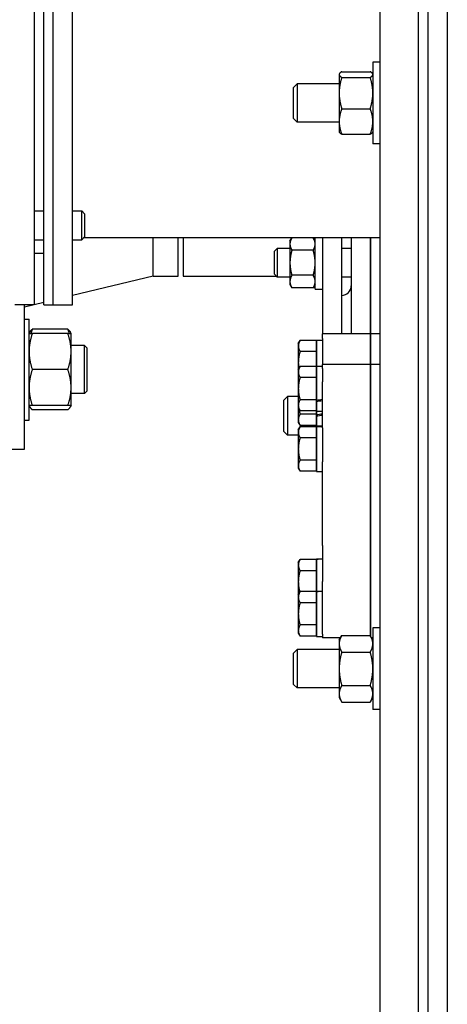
# Model space of a CAD drawing. Header units: inches. Extents: x 24 to 1128, y -69 to 748.
# Tile 256 of 256: x 413.97 to 419.53, y 223.83 to 236.63. Entities that reach past the tile are written whole.
import ezdxf

# ---------------------------------------------------------------- set-up
doc = ezdxf.new("R2010")
doc.units = ezdxf.units.IN
doc.header["$LTSCALE"] = 32
doc.header["$MEASUREMENT"] = 0
doc.layers.add('Visible (ANSI)', color=7, linetype='Continuous', lineweight=30)

msp = doc.modelspace()

# ---------------------------------------------------------------- linework, layer by layer
at = {"layer": 'Visible (ANSI)'}
for p, q in [((419.28063, 205.79617), (419.28063, 265.29617)), ((418.65563, 218.54617), (418.65563, 253.04617)), ((419.15563, 218.54617), (419.15563, 253.04617)), ((419.53063, 240.29617), (419.53063, 205.79617)), ((414.15563, 238.17117), (414.15563, 232.92117)), ((414.28063, 232.92117), (414.28063, 238.17117)), ((414.40563, 232.92117), (414.40563, 238.17117)), ((414.40563, 232.92117), (414.40563, 238.17117)), ((414.65563, 232.92117), (414.65563, 238.17117)), ((418.56183, 236.07742), (418.56183, 235.01492)), ((418.65563, 236.07742), (418.56183, 236.07742)), ((418.12383, 235.92117), (418.12717, 235.92695)), ((418.12383, 235.92117), (418.12383, 235.91547)), ((418.12383, 235.91547), (418.12383, 235.67443)), ((418.15733, 235.95307), (418.52834, 235.95307)), ((418.15733, 235.87788), (418.52834, 235.87788)), ((418.56183, 235.92117), (418.55849, 235.92695)), ((417.53063, 235.74898), (417.57641, 235.79617)), ((417.53063, 235.34336), (417.53063, 235.74898)), ((417.57641, 235.79617), (417.57641, 235.29617)), ((418.12383, 235.79617), (417.57641, 235.79617)), ((418.12383, 235.67443), (418.12383, 235.30512)), ((418.15733, 235.47098), (418.52834, 235.47098)), ((417.53063, 235.34336), (417.57641, 235.29617)), ((418.12383, 235.29617), (417.57641, 235.29617)), ((418.12383, 235.30512), (418.12383, 235.17117)), ((418.12383, 235.17117), (418.12717, 235.16538)), ((418.15733, 235.13927), (418.52834, 235.13927)), ((418.56183, 235.17117), (418.55849, 235.16538)), ((418.65563, 235.01492), (418.56183, 235.01492)), ((414.15563, 234.14268), (414.28063, 234.14268)), ((414.65563, 234.14268), (414.77447, 234.14268)), ((414.77447, 233.76768), (414.77447, 234.14268)), ((414.81163, 234.10434), (414.77447, 234.14268)), ((414.81163, 234.10434), (414.81163, 233.80602)), ((414.81163, 233.80602), (414.77447, 233.76768)), ((414.15563, 233.76768), (414.28063, 233.76768)), ((414.65563, 233.76768), (414.77447, 233.76768)), ((414.80208, 233.79617), (418.65563, 233.79617)), ((415.70397, 233.29617), (415.70397, 233.79617)), ((416.03063, 233.29617), (416.03063, 233.79617)), ((416.09313, 233.79617), (416.09313, 233.29617)), ((417.48363, 233.75054), (417.50878, 233.79409)), ((417.48363, 233.75054), (417.48363, 233.71283)), ((417.48363, 233.71283), (417.48363, 233.46904)), ((417.78649, 233.79409), (417.50878, 233.79409)), ((417.81163, 233.75054), (417.78649, 233.79409)), ((417.81163, 233.12754), (417.81163, 233.79617)), ((417.90563, 233.79617), (417.90563, 232.54666)), ((418.15563, 233.79617), (418.15563, 232.54666)), ((418.28063, 233.79617), (418.28063, 232.54666)), ((418.53063, 233.79617), (418.53063, 232.54666)), ((418.53063, 232.54666), (418.53063, 233.79617)), ((414.28063, 233.58828), (414.15563, 233.58828)), ((417.28063, 233.6182), (417.31782, 233.65654)), ((417.28063, 233.31988), (417.28063, 233.6182)), ((417.31782, 233.65654), (417.31782, 233.28154)), ((417.48363, 233.65654), (417.31782, 233.65654)), ((417.78649, 233.63157), (417.50878, 233.63157)), ((418.28063, 233.65654), (418.15563, 233.65654)), ((417.48363, 233.46904), (417.48363, 233.22526)), ((415.70397, 233.29617), (414.65563, 233.04244)), ((415.70397, 233.29617), (416.03063, 233.29617)), ((416.09313, 233.29617), (417.30364, 233.29617)), ((417.28063, 233.31988), (417.31782, 233.28154)), ((417.78649, 233.30652), (417.50878, 233.30652)), ((417.48363, 233.28154), (417.31782, 233.28154)), ((417.48363, 233.22526), (417.48363, 233.18754)), ((417.48363, 233.18754), (417.50878, 233.144)), ((417.81163, 233.18754), (417.78649, 233.144)), ((418.28063, 233.28154), (418.15563, 233.28154)), ((417.78649, 233.144), (417.50878, 233.144)), ((417.81163, 233.12754), (417.90563, 233.12754)), ((414.15563, 232.92117), (413.90563, 232.92117)), ((414.03063, 231.04617), (414.03063, 232.92117)), ((414.15458, 232.92117), (414.03063, 232.89117)), ((414.28063, 232.95168), (414.15563, 232.92142)), ((414.28063, 232.92117), (414.40563, 232.92117)), ((414.40563, 232.92117), (414.65563, 232.92117)), ((414.03063, 232.73787), (414.09013, 232.73787)), ((414.09013, 231.42537), (414.09013, 232.73787)), ((414.09013, 232.55037), (414.09968, 232.56691)), ((414.59527, 232.60444), (414.132, 232.60444)), ((414.59527, 232.55037), (414.132, 232.55037)), ((414.63713, 232.55037), (414.62759, 232.56691)), ((414.63713, 232.316), (414.63713, 232.55037)), ((417.90563, 232.54666), (417.90563, 232.54495)), ((418.53063, 232.54666), (417.90563, 232.54666)), ((417.90563, 232.48368), (417.90563, 232.54495)), ((418.53063, 232.54666), (418.53063, 232.54495)), ((418.65563, 232.54666), (418.53063, 232.54666)), ((418.53063, 232.54495), (418.53063, 232.54666)), ((418.53063, 232.48368), (418.53063, 232.54495)), ((418.53063, 232.54495), (418.53063, 232.48368)), ((417.59263, 232.42153), (417.61496, 232.46021)), ((417.59263, 232.42153), (417.59263, 232.38804)), ((417.82763, 232.46021), (417.61496, 232.46021)), ((417.82763, 232.12686), (417.82763, 232.46453)), ((417.82763, 232.46453), (417.90563, 232.46453)), ((417.82763, 232.46021), (417.82763, 232.38804)), ((417.82763, 232.42153), (417.82763, 232.42153)), ((417.90563, 232.48368), (417.90563, 232.14636)), ((418.53063, 232.48368), (418.53063, 232.14636)), ((418.53063, 232.14636), (418.53063, 232.48368)), ((414.81183, 232.39412), (414.63713, 232.39412)), ((414.63713, 231.84725), (414.63713, 232.316)), ((414.81183, 231.76912), (414.81183, 232.39412)), ((414.84313, 232.36282), (414.81183, 232.39412)), ((414.84313, 232.36282), (414.84313, 231.80042)), ((417.59263, 232.38804), (417.59263, 232.17153)), ((417.82763, 232.31587), (417.61496, 232.31587)), ((417.82763, 232.38804), (417.82763, 232.31587)), ((417.82763, 232.31587), (417.82763, 232.17153)), ((417.59263, 232.17153), (417.59263, 232.08386)), ((417.82763, 232.17153), (417.82763, 232.12253)), ((417.90563, 232.14636), (417.90563, 232.14611)), ((418.53063, 232.14636), (417.90563, 232.14636)), ((417.90563, 232.09525), (417.90563, 232.14611)), ((418.53063, 232.14636), (418.53063, 232.14611)), ((418.65563, 232.14636), (418.53063, 232.14636)), ((418.53063, 232.14611), (418.53063, 232.14636)), ((418.53063, 232.09525), (418.53063, 232.14611)), ((418.53063, 232.14611), (418.53063, 232.09525)), ((414.59527, 232.08162), (414.132, 232.08162)), ((417.59263, 232.08386), (417.61496, 232.12253)), ((417.59263, 232.08386), (417.59263, 232.05037)), ((417.59263, 232.05037), (417.59263, 231.83386)), ((417.82763, 232.12253), (417.61496, 232.12253)), ((417.82763, 231.68391), (417.82763, 232.12686)), ((417.82763, 232.12686), (417.90563, 232.12686)), ((417.82763, 232.12253), (417.82763, 232.05037)), ((417.82763, 232.08386), (417.82763, 232.08386)), ((417.82763, 232.05037), (417.82763, 231.9782)), ((417.90563, 232.09525), (417.90563, 231.92412)), ((418.53063, 232.09525), (418.53063, 231.92412)), ((418.53063, 231.92412), (418.53063, 232.09525)), ((417.82763, 231.9782), (417.61496, 231.9782)), ((417.82763, 231.9782), (417.82763, 231.83386)), ((417.90563, 231.32596), (417.90563, 231.92412)), ((418.53063, 231.32596), (418.53063, 231.92412)), ((418.53063, 231.92412), (418.53063, 231.32596)), ((414.63713, 231.61287), (414.63713, 231.84725)), ((414.81183, 231.76912), (414.63713, 231.76912)), ((414.84313, 231.80042), (414.81183, 231.76912)), ((417.59263, 231.83386), (417.59263, 231.61735)), ((417.82763, 231.83386), (417.82763, 231.68952)), ((417.40563, 231.68312), (417.45141, 231.73031)), ((417.40563, 231.27749), (417.40563, 231.68312)), ((417.45141, 231.73031), (417.45141, 231.23031)), ((417.59263, 231.73031), (417.45141, 231.73031)), ((417.82763, 231.68952), (417.61496, 231.68952)), ((417.82763, 231.68952), (417.82763, 231.61735)), ((417.82763, 231.66748), (417.82763, 231.68391)), ((417.82763, 231.54086), (417.82763, 231.66748)), ((414.09013, 231.61287), (414.09968, 231.59634)), ((414.59527, 231.61287), (414.132, 231.61287)), ((414.59527, 231.5588), (414.132, 231.5588)), ((414.63713, 231.61287), (414.62759, 231.59634)), ((417.59263, 231.61735), (417.59263, 231.58386)), ((417.59263, 231.58386), (417.59263, 231.42869)), ((417.59263, 231.58386), (417.61496, 231.54518)), ((417.82763, 231.54518), (417.61496, 231.54518)), ((417.82763, 231.61735), (417.82763, 231.54518)), ((417.82763, 231.58386), (417.82763, 231.58386)), ((417.82763, 231.54518), (417.82763, 231.50085)), ((417.82763, 231.49524), (417.82763, 231.54086)), ((417.82763, 231.54086), (417.90563, 231.54086)), ((414.03063, 231.42537), (414.09013, 231.42537)), ((417.59263, 231.42869), (417.59263, 231.39519)), ((417.59263, 231.39519), (417.61496, 231.35652)), ((417.82763, 231.50085), (417.61496, 231.50085)), ((417.82763, 231.50085), (417.82763, 231.42869)), ((417.82763, 231.47881), (417.82763, 231.49524)), ((417.82763, 231.35219), (417.82763, 231.47881)), ((417.82763, 231.42869), (417.82763, 231.35652)), ((417.82763, 231.39519), (417.82763, 231.39519)), ((417.40563, 231.27749), (417.45141, 231.23031)), ((417.59263, 231.29936), (417.61496, 231.33803)), ((417.59263, 231.29936), (417.59263, 231.26586)), ((417.59263, 231.26586), (417.59263, 231.04936)), ((417.82763, 231.35652), (417.61496, 231.35652)), ((417.82763, 231.33803), (417.61496, 231.33803)), ((417.82763, 231.35219), (417.90563, 231.35219)), ((417.82763, 230.75636), (417.82763, 231.34236)), ((417.82763, 231.34236), (417.90563, 231.34236)), ((417.82763, 231.33803), (417.82763, 231.26586)), ((417.82763, 231.29936), (417.82763, 231.29936)), ((417.82763, 231.26586), (417.82763, 231.19369)), ((417.90563, 231.32596), (417.90563, 230.88252)), ((418.53063, 231.32596), (418.53063, 230.88252)), ((418.53063, 230.88252), (418.53063, 231.32596)), ((417.59263, 231.23031), (417.45141, 231.23031)), ((417.82763, 231.19369), (417.61496, 231.19369)), ((417.82763, 231.19369), (417.82763, 231.04936)), ((413.09063, 231.04617), (414.03063, 231.04617)), ((417.59263, 231.04936), (417.59263, 230.83285)), ((417.82763, 231.04936), (417.82763, 230.90502)), ((417.82763, 230.90502), (417.61496, 230.90502)), ((417.82763, 230.90502), (417.82763, 230.83285)), ((417.90563, 229.7956), (417.90563, 230.88252)), ((418.53063, 229.7956), (418.53063, 230.88252)), ((418.53063, 230.88252), (418.53063, 229.7956)), ((417.59263, 230.83285), (417.59263, 230.79936)), ((417.59263, 230.79936), (417.61496, 230.76068)), ((417.82763, 230.76068), (417.61496, 230.76068)), ((417.82763, 230.83285), (417.82763, 230.76068)), ((417.82763, 230.79936), (417.82763, 230.79936)), ((417.82763, 230.75636), (417.90563, 230.75636)), ((417.90563, 229.7956), (417.90563, 229.32808)), ((418.53063, 229.7956), (418.53063, 229.32808)), ((418.53063, 229.32808), (418.53063, 229.7956)), ((417.59263, 229.57324), (417.61496, 229.61192)), ((417.82763, 229.61192), (417.61496, 229.61192)), ((417.82763, 229.61622), (417.82763, 229.61624)), ((417.82763, 229.61624), (417.85034, 229.61624)), ((417.82763, 229.6153), (417.82763, 229.61622)), ((417.82763, 229.19905), (417.82763, 229.6153)), ((417.82763, 229.61192), (417.82763, 229.53975)), ((417.59263, 229.57324), (417.59263, 229.53975)), ((417.59263, 229.53975), (417.59263, 229.32324)), ((417.82763, 229.46758), (417.61496, 229.46758)), ((417.82763, 229.57324), (417.82763, 229.57324)), ((417.82763, 229.53975), (417.82763, 229.46758)), ((417.82763, 229.46758), (417.82763, 229.32324)), ((417.90563, 228.64181), (417.90563, 229.32808)), ((418.53063, 228.64181), (418.53063, 229.32808)), ((418.53063, 229.32808), (418.53063, 228.64181)), ((417.59263, 229.32324), (417.59263, 229.15605)), ((417.82763, 229.32324), (417.82763, 229.19473)), ((417.82763, 229.19902), (417.82763, 229.19905)), ((417.82763, 229.19905), (417.85034, 229.19905)), ((417.82763, 229.19811), (417.82763, 229.19902)), ((417.82763, 228.61305), (417.82763, 229.19811)), ((417.59263, 229.15605), (417.61496, 229.19473)), ((417.59263, 229.15605), (417.59263, 229.12256)), ((417.59263, 229.12256), (417.59263, 228.90605)), ((417.82763, 229.19473), (417.61496, 229.19473)), ((417.82763, 229.19473), (417.82763, 229.12256)), ((417.82763, 229.15605), (417.82763, 229.15605)), ((417.82763, 229.12256), (417.82763, 229.05039)), ((417.82763, 229.05039), (417.61496, 229.05039)), ((417.82763, 229.05039), (417.82763, 228.90605)), ((417.59263, 228.90605), (417.59263, 228.68955)), ((417.82763, 228.90605), (417.82763, 228.76171)), ((417.59263, 228.68955), (417.59263, 228.65605)), ((417.82763, 228.76171), (417.61496, 228.76171)), ((417.82763, 228.76171), (417.82763, 228.68955)), ((417.82763, 228.68955), (417.82763, 228.61738)), ((418.56183, 228.72399), (418.56183, 227.66149)), ((418.65563, 228.72399), (418.56183, 228.72399)), ((417.59263, 228.65605), (417.61496, 228.61738)), ((417.82763, 228.61738), (417.61496, 228.61738)), ((417.82763, 228.65605), (417.82763, 228.65605)), ((417.82763, 228.61305), (417.90563, 228.61305)), ((417.90563, 228.64181), (417.90563, 228.59355)), ((418.13874, 228.59355), (417.90563, 228.59355)), ((418.12383, 228.56774), (418.15733, 228.62575)), ((418.12383, 228.56774), (418.12383, 228.5175)), ((418.15733, 228.62575), (418.52834, 228.62575)), ((418.56183, 228.56774), (418.52834, 228.62575)), ((418.53063, 228.64181), (418.53063, 228.62178)), ((418.53063, 228.62178), (418.53063, 228.64181)), ((418.56183, 228.59355), (418.54693, 228.59355)), ((417.53063, 228.39555), (417.57641, 228.44274)), ((417.57641, 228.44274), (417.57641, 227.94274)), ((418.12383, 228.44274), (417.57641, 228.44274)), ((418.12383, 228.5175), (418.12383, 228.19274)), ((417.53063, 227.98992), (417.53063, 228.39555)), ((418.15733, 228.40924), (418.52834, 228.40924)), ((418.12383, 228.19274), (418.12383, 227.86798)), ((417.53063, 227.98992), (417.57641, 227.94274)), ((418.12383, 227.94274), (417.57641, 227.94274)), ((418.15733, 227.97623), (418.52834, 227.97623)), ((418.12383, 227.86798), (418.12383, 227.81774)), ((418.12383, 227.81774), (418.15733, 227.75972)), ((418.56183, 227.81774), (418.52834, 227.75972)), ((418.15733, 227.75972), (418.52834, 227.75972)), ((418.65563, 227.66149), (418.56183, 227.66149))]:
    msp.add_line(p, q, dxfattribs=at)
msp.add_arc((418.15563, 233.17117), 0.125, 270, 0, dxfattribs=at)
for centre, major_axis, ratio, start_param, end_param in [((417.85034, 231.83386), (1.66154, 0.25566), 0.08613948, 4.68547102, 4.73241788), ((417.96093, 231.83386), (1.66154, 0.25566), 0.08613948, 4.61883227, 4.66585269), ((417.85034, 231.64519), (1.66154, 0.25566), 0.08613948, 4.68547102, 4.73241788), ((417.96093, 231.64519), (1.66154, 0.25566), 0.08613948, 4.61883227, 4.66585269), ((417.85034, 229.32324), (1.66169, 0), 0.17632698, 1.53751373, 1.58446059), ((417.96093, 229.32324), (1.66169, 0), 0.17632698, 1.60407892, 1.65109934), ((417.85034, 228.90605), (1.66169, 0), 0.17632698, 1.53751373, 1.58446059), ((417.96093, 228.90605), (1.66169, 0), 0.17632698, 1.60407892, 1.65109934)]:
    msp.add_ellipse(centre, major_axis=major_axis, ratio=ratio, start_param=start_param, end_param=end_param, dxfattribs=at)
for points, weights in [([(418.15733, 235.95307), (418.12383, 235.93292), (418.12383, 235.91547)], [1, 1.0379548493, 1]), ([(418.12383, 235.91547), (418.12383, 235.89802), (418.15733, 235.87788)], [1, 1.0379548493, 1]), ([(418.15733, 235.87788), (418.12383, 235.76885), (418.12383, 235.67443)], [1, 1.0379548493, 1]), ([(418.56183, 235.91547), (418.56183, 235.93292), (418.52834, 235.95307)], [1, 1.0379548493, 1]), ([(418.52834, 235.87788), (418.56183, 235.89802), (418.56183, 235.91547)], [1, 1.0379548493, 1]), ([(418.56183, 235.67443), (418.56183, 235.76885), (418.52834, 235.87788)], [1, 1.0379548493, 1]), ([(418.12383, 235.67443), (418.12383, 235.58001), (418.15733, 235.47098)], [1, 1.0379548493, 1]), ([(418.52834, 235.47098), (418.56183, 235.58001), (418.56183, 235.67443)], [1, 1.0379548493, 1]), ([(418.15733, 235.47098), (418.12383, 235.3821), (418.12383, 235.30512)], [1, 1.0379548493, 1]), ([(418.56183, 235.30512), (418.56183, 235.3821), (418.52834, 235.47098)], [1, 1.0379548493, 1]), ([(418.12383, 235.30512), (418.12383, 235.22815), (418.15733, 235.13927)], [1, 1.0379548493, 1]), ([(418.52834, 235.13927), (418.56183, 235.22815), (418.56183, 235.30512)], [1, 1.0379548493, 1]), ([(418.15733, 235.13927), (418.13423, 235.15317), (418.12717, 235.16538)], [1, 1.02587101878, 1.01647331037]), ([(418.55849, 235.16538), (418.55144, 235.15317), (418.52834, 235.13927)], [1.01647331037, 1.02587101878, 1]), ([(417.50878, 233.79409), (417.48363, 233.75054), (417.48363, 233.71283)], [1, 1.0379548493, 1]), ([(417.48363, 233.71283), (417.48363, 233.67512), (417.50878, 233.63157)], [1, 1.0379548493, 1]), ([(417.81163, 233.71283), (417.81163, 233.75054), (417.78649, 233.79409)], [1, 1.0379548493, 1]), ([(417.78649, 233.63157), (417.81163, 233.67512), (417.81163, 233.71283)], [1, 1.0379548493, 1]), ([(417.50878, 233.63157), (417.48363, 233.54447), (417.48363, 233.46904)], [1, 1.0379548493, 1]), ([(417.81163, 233.46904), (417.81163, 233.54447), (417.78649, 233.63157)], [1, 1.0379548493, 1]), ([(417.48363, 233.46904), (417.48363, 233.39362), (417.50878, 233.30652)], [1, 1.0379548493, 1]), ([(417.78649, 233.30652), (417.81163, 233.39362), (417.81163, 233.46904)], [1, 1.0379548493, 1]), ([(417.50878, 233.30652), (417.48363, 233.26297), (417.48363, 233.22526)], [1, 1.0379548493, 1]), ([(417.81163, 233.22526), (417.81163, 233.26297), (417.78649, 233.30652)], [1, 1.0379548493, 1]), ([(417.48363, 233.22526), (417.48363, 233.18754), (417.50878, 233.144)], [1, 1.0379548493, 1]), ([(417.78649, 233.144), (417.81163, 233.18754), (417.81163, 233.22526)], [1, 1.0379548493, 1]), ([(414.09013, 232.55037), (414.09013, 232.55037), (414.132, 232.55037)], [1, 1.0379548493, 1]), ([(414.132, 232.55037), (414.09013, 232.42477), (414.09013, 232.316)], [1, 1.0379548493, 1]), ([(414.09968, 232.56691), (414.10992, 232.58465), (414.132, 232.60444)], [1.01895290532, 1.01965956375, 1]), ([(414.132, 232.60444), (414.12061, 232.57653), (414.11243, 232.55037)], [1, 1.01005189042, 1.01477953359]), ([(414.59527, 232.60444), (414.61734, 232.58465), (414.62759, 232.56691)], [1, 1.01965956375, 1.01895290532]), ([(414.61483, 232.55037), (414.60666, 232.57653), (414.59527, 232.60444)], [1.01477953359, 1.01005189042, 1]), ([(414.59527, 232.55037), (414.63713, 232.55037), (414.63713, 232.55037)], [1, 1.0379548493, 1]), ([(414.63713, 232.316), (414.63713, 232.42477), (414.59527, 232.55037)], [1, 1.0379548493, 1]), ([(417.61496, 232.46021), (417.59263, 232.42153), (417.59263, 232.38804)], [1, 1.0379548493, 1]), ([(414.09013, 232.316), (414.09013, 232.20722), (414.132, 232.08162)], [1, 1.0379548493, 1]), ([(414.59527, 232.08162), (414.63713, 232.20722), (414.63713, 232.316)], [1, 1.0379548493, 1]), ([(417.59263, 232.38804), (417.59263, 232.35455), (417.61496, 232.31587)], [1, 1.0379548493, 1]), ([(417.61496, 232.31587), (417.59263, 232.23852), (417.59263, 232.17153)], [1, 1.0379548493, 1]), ([(417.59263, 232.17153), (417.59263, 232.13424), (417.5992, 232.09524)], [1, 1.02078313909, 1.01880560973]), ([(414.132, 232.08162), (414.09013, 231.95602), (414.09013, 231.84725)], [1, 1.0379548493, 1]), ([(414.63713, 231.84725), (414.63713, 231.95602), (414.59527, 232.08162)], [1, 1.0379548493, 1]), ([(417.61496, 232.12253), (417.59263, 232.08386), (417.59263, 232.05037)], [1, 1.0379548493, 1]), ([(417.59263, 232.05037), (417.59263, 232.01687), (417.61496, 231.9782)], [1, 1.0379548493, 1]), ([(417.61496, 231.9782), (417.59263, 231.90085), (417.59263, 231.83386)], [1, 1.0379548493, 1]), ([(414.09013, 231.84725), (414.09013, 231.73847), (414.132, 231.61287)], [1, 1.0379548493, 1]), ([(414.59527, 231.61287), (414.63713, 231.73847), (414.63713, 231.84725)], [1, 1.0379548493, 1]), ([(417.59263, 231.83386), (417.59263, 231.76687), (417.61496, 231.68952)], [1, 1.0379548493, 1]), ([(417.61496, 231.68952), (417.59263, 231.65085), (417.59263, 231.61735)], [1, 1.0379548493, 1]), ([(414.132, 231.61287), (414.09013, 231.61287), (414.09013, 231.61287)], [1, 1.0379548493, 1]), ([(414.09247, 231.61287), (414.09981, 231.58766), (414.132, 231.5588)], [1.01375847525, 1.02892942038, 1]), ([(414.63713, 231.61287), (414.63713, 231.61287), (414.59527, 231.61287)], [1, 1.0379548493, 1]), ([(414.59527, 231.5588), (414.62746, 231.58766), (414.6348, 231.61287)], [1, 1.02892942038, 1.01375847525]), ([(417.59263, 231.61735), (417.59263, 231.58386), (417.61496, 231.54518)], [1, 1.0379548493, 1]), ([(417.59838, 231.57389), (417.60386, 231.53928), (417.61496, 231.50085)], [1.01896556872, 1.0185030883, 1]), ([(417.61496, 231.50085), (417.59263, 231.46218), (417.59263, 231.42869)], [1, 1.0379548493, 1]), ([(417.59263, 231.42869), (417.59263, 231.39519), (417.61496, 231.35652)], [1, 1.0379548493, 1]), ([(417.61496, 231.33803), (417.59263, 231.29936), (417.59263, 231.26586)], [1, 1.0379548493, 1]), ([(417.59263, 231.26586), (417.59263, 231.23237), (417.61496, 231.19369)], [1, 1.0379548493, 1]), ([(417.61496, 231.19369), (417.59263, 231.11634), (417.59263, 231.04936)], [1, 1.0379548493, 1]), ([(417.59263, 231.04936), (417.59263, 230.98237), (417.61496, 230.90502)], [1, 1.0379548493, 1]), ([(417.61496, 230.90502), (417.59263, 230.86634), (417.59263, 230.83285)], [1, 1.0379548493, 1]), ([(417.59263, 230.83285), (417.59263, 230.79936), (417.61496, 230.76068)], [1, 1.0379548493, 1]), ([(417.61496, 229.61192), (417.59263, 229.57324), (417.59263, 229.53975)], [1, 1.0379548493, 1]), ([(417.59263, 229.53975), (417.59263, 229.50626), (417.61496, 229.46758)], [1, 1.0379548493, 1]), ([(417.61496, 229.46758), (417.59263, 229.39023), (417.59263, 229.32324)], [1, 1.0379548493, 1]), ([(417.59263, 229.32324), (417.59263, 229.2606), (417.61197, 229.18955)], [1, 1.03540874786, 1.00475060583]), ([(417.61496, 229.19473), (417.59263, 229.15605), (417.59263, 229.12256)], [1, 1.0379548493, 1]), ([(417.59263, 229.12256), (417.59263, 229.08906), (417.61496, 229.05039)], [1, 1.0379548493, 1]), ([(417.61496, 229.05039), (417.59263, 228.97304), (417.59263, 228.90605)], [1, 1.0379548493, 1]), ([(417.59263, 228.90605), (417.59263, 228.83906), (417.61496, 228.76171)], [1, 1.0379548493, 1]), ([(417.61496, 228.76171), (417.59263, 228.72304), (417.59263, 228.68955)], [1, 1.0379548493, 1]), ([(417.59263, 228.68955), (417.59263, 228.65605), (417.61496, 228.61738)], [1, 1.0379548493, 1]), ([(418.15733, 228.62575), (418.12383, 228.56774), (418.12383, 228.5175)], [1, 1.0379548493, 1]), ([(418.56183, 228.5175), (418.56183, 228.56774), (418.52834, 228.62575)], [1, 1.0379548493, 1]), ([(418.12383, 228.5175), (418.12383, 228.46726), (418.15733, 228.40924)], [1, 1.0379548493, 1]), ([(418.52834, 228.40924), (418.56183, 228.46726), (418.56183, 228.5175)], [1, 1.0379548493, 1]), ([(418.15733, 228.40924), (418.12383, 228.29322), (418.12383, 228.19274)], [1, 1.0379548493, 1]), ([(418.56183, 228.19274), (418.56183, 228.29322), (418.52834, 228.40924)], [1, 1.0379548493, 1]), ([(418.12383, 228.19274), (418.12383, 228.09226), (418.15733, 227.97623)], [1, 1.0379548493, 1]), ([(418.52834, 227.97623), (418.56183, 228.09226), (418.56183, 228.19274)], [1, 1.0379548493, 1]), ([(418.15733, 227.97623), (418.12383, 227.91822), (418.12383, 227.86798)], [1, 1.0379548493, 1]), ([(418.56183, 227.86798), (418.56183, 227.91822), (418.52834, 227.97623)], [1, 1.0379548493, 1]), ([(418.12383, 227.86798), (418.12383, 227.81774), (418.15733, 227.75972)], [1, 1.0379548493, 1]), ([(418.52834, 227.75972), (418.56183, 227.81774), (418.56183, 227.86798)], [1, 1.0379548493, 1])]:
    msp.add_rational_spline(points, weights, degree=2, dxfattribs=at)

doc.saveas('drawing.dxf')
